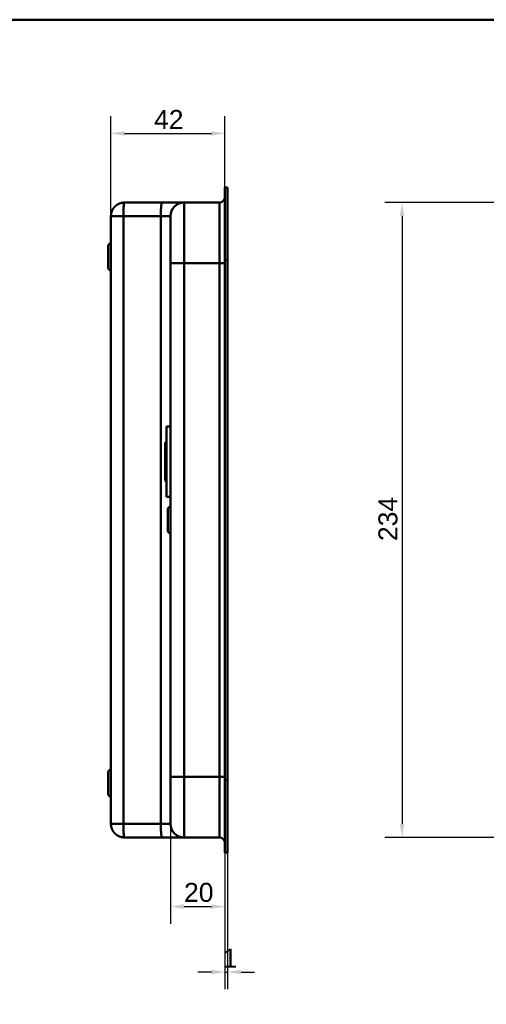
# Model space of a CAD drawing. Header units: millimetres. Extents: x 20 to 833, y 20 to 574.
# Tile 12 of 14: x 354 to 526, y 211 to 574. Entities that reach past the tile are written whole.
import ezdxf
from ezdxf.enums import TextEntityAlignment as Align

# ---------------------------------------------------------------- set-up
doc = ezdxf.new("R2010")
doc.units = ezdxf.units.MM
doc.header["$LTSCALE"] = 2
for name, color, linetype, lineweight in [('Bemaßungen(DIN)', 7, 'Continuous', 25), ('Sichtbare Kanten(DIN)', 7, 'Continuous', 50), ('Sichtbare tangentiale Kanten(DIN)', 7, 'Continuous', 50), ('Skizziergeometrie(DIN)', 7, 'Continuous', 50), ('Skizzierlinie(DIN)', 7, 'Continuous', 25), ('Symbole(DIN)', 7, 'Continuous', 25)]:
    doc.layers.add(name, color=color, linetype=linetype, lineweight=lineweight)
doc.styles.add('Aktuell-DIN', font='arial.ttf')
doc.styles.add('STANDARD-DIN~0', font='arial.ttf')
doc.styles.add('Textstil10', font='arial.ttf')
doc.styles.add('Textstil41', font='arial.ttf', dxfattribs={"width": 0.8})
doc.styles.add('Textstil83', font='arial.ttf', dxfattribs={"width": 0.8})
doc.dimstyles.new('CAD-LAN', dxfattribs={"dimscale": 2, "dimtxt": 3.5, "dimasz": 2.5, "dimexe": 3.175, "dimexo": 0, "dimgap": 0.8, "dimtad": 1, "dimrnd": 1e-08, "dimtxsty": 'STANDARD-DIN~0', "dimcen": 0.09, "dimdle": 10, "dimclrd": 250, "dimclre": 250, "dimclrt": 250, "dimadec": 0, "dimazin": 2, "dimtfac": 1, "dimtmove": 0, "dimatfit": 3, "dimfxl": 1, "dimtolj": 1, "dimtzin": 0, "dimlwd": 25, "dimlwe": 25, "dimarcsym": 0})

# ---------------------------------------------------------------- blocks, each defined once
blk = doc.blocks.new('Ränder Standardrahmen')
at = {"layer": 'Skizziergeometrie(DIN)', "flags": 128}
blk.add_lwpolyline([(10, 10), (10, 287), (410, 287), (410, 10), (10, 10)], dxfattribs=at)
blk = doc.blocks.new('Schriftfelder Heusser')
at = {"layer": 'Skizziergeometrie(DIN)'}
for p, q in [((101, 229.92), (101, 236.92)), ((101, 236.92), (291, 236.92)), ((111, 229.92), (111, 236.92)), ((123, 229.92), (123, 236.92)), ((232, 229.92), (232, 236.92)), ((256, 229.92), (256, 236.92)), ((291, 236.92), (291, 229.92)), ((101, 191.42), (101, 229.92)), ((101, 229.92), (291, 229.92)), ((111, 229.92), (111, 221.42)), ((123, 229.92), (123, 221.42)), ((232, 229.92), (232, 221.42)), ((256, 229.92), (256, 221.42)), ((291, 229.92), (291, 191.42)), ((101, 221.42), (291, 221.42)), ((150, 221.42), (150, 204.42)), ((198.85, 221.42), (198.85, 204.42)), ((216.35, 221.42), (216.35, 204.42)), ((238.35, 221.42), (238.35, 204.42)), ((278, 221.42), (278, 191.42)), ((278, 208.67), (291, 208.67)), ((101, 204.42), (291, 204.42)), ((142, 204.42), (142, 191.42)), ((236, 204.42), (236, 191.42)), ((278, 200.17), (291, 200.17)), ((291, 191.42), (101, 191.42))]:
    blk.add_line(p, q, dxfattribs=at)
at = {"layer": 'Skizzierlinie(DIN)'}
for p, q in [((113.5, 221.42), (113.5, 204.42)), ((118, 221.42), (118, 204.42)), ((162.35, 221.42), (162.35, 204.42)), ((166.85, 221.42), (166.85, 204.42)), ((113.5, 217.17), (150, 217.17)), ((162.35, 217.17), (278, 217.17)), ((113.5, 212.92), (150, 212.92)), ((162.35, 212.92), (278, 212.92)), ((113.5, 208.67), (150, 208.67)), ((162.35, 208.67), (278, 208.67))]:
    blk.add_line(p, q, dxfattribs=at)
for centre in [(115.75, 219.25), (164.6, 219.25), (115.75, 215.04), (164.6, 215.04), (115.75, 210.79), (164.6, 210.79), (115.75, 206.54), (164.6, 206.54)]:
    blk.add_circle(centre, 1.75, dxfattribs=at)
at = {"layer": 'Symbole(DIN)', "color": 7, "insert": (293.33, 191.7), "char_height": 1.5, "width": 182.3003, "attachment_point": 1, "rotation": 90, "line_spacing_factor": 0.944221, "style": 'Aktuell-DIN'}
blk.add_mtext('\\fArial|b0|i0;\\H1.5000;Die Schlossfabrik Heusser AG ist Eigentümerin dieses Dokumentes und behält sich alle Rechte an diesem und dem dargestellten Gegenstand vor. Der Empfänger anerkennt diese Rechte\\Pund wird das Dokument nicht ohne schriftliche Ermächtigung der Eigentümerin Dritten zugänglich machen oder zu anderen Zwecken verwenden, zu dem es ihm übergeben worden ist.\\P ', dxfattribs=at)
at = {"layer": 'Symbole(DIN)', "color": 179, "true_color": 0x262659, "style": 'Aktuell-DIN'}
for s, insert, char_height, attachment_point in [('Pos.', (106, 227), 2.489, 2), ('Menge', (117, 227), 2.489, 2), ('Benennung', (125.81, 225.38), 2.489, 4), ('B-Nummer', (234.74, 225.62), 2.489, 4), ('Material', (265.02, 225.62), 2.489, 5), ('\\fArial|b0|i0;a', (115.81, 219.53), 2, 5), ('\\fArial|b0|i0;e', (164.54, 219.53), 2, 5), ('\\fArial|b0|i0;Gezeichnet', (200.05, 219.23), 2, 4), ('\\fArial|b0|i0;b', (115.75, 215), 2, 5), ('\\fArial|b0|i0;f', (164.55, 215.06), 2, 5), ('\\fArial|b0|i0;Freigegeben', (199.92, 216), 2, 1), ('\\fArial|b0|i0;c', (115.75, 211.01), 2, 5), ('\\fArial|b0|i0;g', (164.63, 211.05), 2, 5), ('\\fArial|b0|i0;Projekt', (200, 211.98), 2, 1), ('\\fArial|b0|i0;d', (115.76, 206.55), 2, 5), ('\\fArial|b0|i0;h', (164.55, 206.57), 2, 5), ('\\fArial|b0|i0;CAD-Nr.', (200, 207.5), 2, 1), ('\\fArial|b0|i0;\\H2.0000;Massstab', (284.39, 206.37), 2, 5), ('\\fArial|b0|i0;\\H2.0000;Baugruppe', (143.1, 203.73), 2, 1), ('\\fArial|b0|i0;Zeichnungs-Nr.', (237, 203.5), 2, 1), ('\\fArial|b0|i0;\\H2.5000;4853 Murgenthal', (113.33, 192.46), 2.5, 7)]:
    blk.add_mtext(s, dxfattribs=dict(at, insert=insert, char_height=char_height, attachment_point=attachment_point))
at = {"layer": 'Symbole(DIN)', "color": 179, "true_color": 0x262659, "attachment_point": 5, "style": 'Aktuell-DIN'}
for s, insert, char_height, width in [('Änd.', (107.21, 213), 2.489, 12.3494), ('Änd.', (156.12, 212.76), 2.489, 12.3494), ('\\fArial|b0|i0;Änderung', (284.51, 202.33), 2, 12.1143)]:
    blk.add_mtext(s, dxfattribs=dict(at, insert=insert, char_height=char_height, width=width))
at = {"layer": 'Symbole(DIN)', "color": 7, "insert": (143.1, 196.62), "char_height": 4.5, "width": 90.18, "attachment_point": 4, "style": 'Aktuell-DIN'}
blk.add_mtext('\\fArial|b0|i0;\\W0.90;\\H4.5000;Heusser-Muschel Serie 9  EN179', dxfattribs=at)
at = {"layer": 'Symbole(DIN)', "color": 179, "true_color": 0x262659, "style": 'Textstil10'}
blk.add_attdef('ERSTELLUNGSDATUM_001', (217.23, 218.29), '', height=2, dxfattribs=at)
at = {"layer": 'Symbole(DIN)', "color": 179, "true_color": 0x262659}
for tag, height, style, p in [('AUTOR', 2.49, 'Aktuell-DIN', (240.03, 219.26)), ('KONTROLLDATUM', 2, 'Textstil10', (217.42, 215.04)), ('KONTROLLIERT_VON', 2, 'Textstil10', (239.98, 215.05))]:
    blk.add_attdef(tag, text='', height=height, dxfattribs=dict(at, style=style)).set_placement(p, align=Align.MIDDLE_LEFT)
at = {"layer": 'Symbole(DIN)', "color": 7, "style": 'Textstil83', "width": 0.8}
blk.add_attdef('Anfänglicher_Ansichtsmaßstab_001', (281.57, 213.34), '', height=2.3, dxfattribs=at)
at = {"layer": 'Symbole(DIN)', "color": 179, "true_color": 0x262659, "style": 'Textstil10'}
blk.add_attdef('PROJEKT', text='', height=2, dxfattribs=at).set_placement((217.77, 209.72), align=Align.BOTTOM_LEFT)
at = {"layer": 'Symbole(DIN)', "color": 7, "style": 'Textstil41', "width": 0.8}
blk.add_attdef('STATUS', text='', height=5, dxfattribs=at).set_placement((284.53, 195.86), align=Align.MIDDLE_CENTER)
blk = doc.blocks.new('*D17')
at = {"layer": 'Bemaßungen(DIN)', "color": 250, "linetype": 'Continuous', "lineweight": 25, "true_color": 0x3f3f3f, "transparency": 16777216}
for p, q in [((571.33, 506.59), (489.09, 506.59)), ((495.44, 501.59), (495.44, 277.59)), ((571.33, 272.59), (489.09, 272.59))]:
    blk.add_line(p, q, dxfattribs=at)
at = {"layer": 'Bemaßungen(DIN)', "color": 250, "linetype": 'Continuous', "true_color": 0x3f3f3f, "transparency": 16777216}
for points in [[(494.61, 501.59), (496.27, 501.59), (495.44, 506.59)], [(494.61, 277.59), (496.27, 277.59), (495.44, 272.59)]]:
    blk.add_solid(points, dxfattribs=at)
at = {"layer": 'Defpoints', "color": 0, "linetype": 'Continuous', "transparency": 16777216}
for p in [(571.33, 506.59), (495.44, 272.59), (571.33, 272.59)]:
    blk.add_point(p, dxfattribs=at)
at = {"layer": 'Bemaßungen(DIN)', "color": 250, "linetype": 'Continuous', "lineweight": 25, "true_color": 0x3f3f3f, "transparency": 16777216, "insert": (486.69, 381.82), "char_height": 7, "attachment_point": 1, "rotation": 90, "style": 'STANDARD-DIN~0'}
blk.add_mtext('\\A1;234', dxfattribs=at)
blk = doc.blocks.new('*D19')
at = {"layer": 'Bemaßungen(DIN)', "color": 250, "linetype": 'Continuous', "lineweight": 25, "true_color": 0x3f3f3f, "transparency": 16777216}
for p, q in [((388.04, 501.59), (388.04, 538.44)), ((430.07, 512.09), (430.07, 538.44)), ((393.04, 532.09), (425.07, 532.09))]:
    blk.add_line(p, q, dxfattribs=at)
at = {"layer": 'Bemaßungen(DIN)', "color": 250, "linetype": 'Continuous', "true_color": 0x3f3f3f, "transparency": 16777216}
for points in [[(393.04, 532.93), (393.04, 531.26), (388.04, 532.09)], [(425.07, 532.93), (425.07, 531.26), (430.07, 532.09)]]:
    blk.add_solid(points, dxfattribs=at)
at = {"layer": 'Defpoints', "color": 0, "linetype": 'Continuous', "transparency": 16777216}
for p in [(430.07, 532.09), (430.07, 512.09), (388.04, 501.59)]:
    blk.add_point(p, dxfattribs=at)
at = {"layer": 'Bemaßungen(DIN)', "color": 250, "linetype": 'Continuous', "lineweight": 25, "true_color": 0x3f3f3f, "transparency": 16777216, "insert": (403.93, 540.72), "char_height": 7, "attachment_point": 1, "style": 'STANDARD-DIN~0'}
blk.add_mtext('\\A1;42', dxfattribs=at)
blk = doc.blocks.new('*D20')
at = {"layer": 'Bemaßungen(DIN)', "color": 250, "linetype": 'Continuous', "lineweight": 25, "true_color": 0x3f3f3f, "transparency": 16777216}
for p, q in [((410.04, 277.59), (410.04, 240.74)), ((430.07, 267.09), (430.07, 240.74)), ((415.04, 247.09), (425.07, 247.09))]:
    blk.add_line(p, q, dxfattribs=at)
at = {"layer": 'Bemaßungen(DIN)', "color": 250, "linetype": 'Continuous', "true_color": 0x3f3f3f, "transparency": 16777216}
for points in [[(415.04, 247.93), (415.04, 246.26), (410.04, 247.09)], [(425.07, 247.93), (425.07, 246.26), (430.07, 247.09)]]:
    blk.add_solid(points, dxfattribs=at)
at = {"layer": 'Defpoints', "color": 0, "linetype": 'Continuous', "transparency": 16777216}
for p in [(410.04, 277.59), (430.07, 267.09), (430.07, 247.09)]:
    blk.add_point(p, dxfattribs=at)
at = {"layer": 'Bemaßungen(DIN)', "color": 250, "linetype": 'Continuous', "lineweight": 25, "true_color": 0x3f3f3f, "transparency": 16777216, "insert": (414.99, 255.84), "char_height": 7, "attachment_point": 1, "style": 'STANDARD-DIN~0'}
blk.add_mtext('\\A1;20', dxfattribs=at)
blk = doc.blocks.new('*D21')
at = {"layer": 'Bemaßungen(DIN)', "color": 250, "linetype": 'Continuous', "lineweight": 25, "true_color": 0x3f3f3f, "transparency": 16777216}
for p, q in [((430.07, 267.09), (430.07, 216.62)), ((431.04, 267.09), (431.04, 216.62)), ((425.07, 222.97), (420.07, 222.97)), ((430.07, 222.97), (431.04, 222.97)), ((436.04, 222.97), (441.04, 222.97))]:
    blk.add_line(p, q, dxfattribs=at)
at = {"layer": 'Bemaßungen(DIN)', "color": 250, "linetype": 'Continuous', "true_color": 0x3f3f3f, "transparency": 16777216}
for points in [[(425.07, 223.81), (425.07, 222.14), (430.07, 222.97)], [(436.04, 223.81), (436.04, 222.14), (431.04, 222.97)]]:
    blk.add_solid(points, dxfattribs=at)
at = {"layer": 'Defpoints', "color": 0, "linetype": 'Continuous', "transparency": 16777216}
for p in [(430.07, 267.09), (431.04, 267.09), (431.04, 222.97)]:
    blk.add_point(p, dxfattribs=at)
at = {"layer": 'Bemaßungen(DIN)', "color": 250, "linetype": 'Continuous', "lineweight": 25, "true_color": 0x3f3f3f, "transparency": 16777216, "insert": (429.26, 231.6), "char_height": 7, "attachment_point": 1, "style": 'STANDARD-DIN~0'}
blk.add_mtext('\\A1;1', dxfattribs=at)

msp = doc.modelspace()

# ---------------------------------------------------------------- linework, layer by layer
at = {"layer": 'Sichtbare Kanten(DIN)'}
for p, q in [((430.067, 485.31), (430.067, 512.094)), ((431.037, 512.094), (430.067, 512.094)), ((431.037, 512.094), (430.067, 512.094)), ((431.037, 512.094), (431.037, 512.094)), ((431.037, 512.094), (431.037, 485.31)), ((430.037, 485.31), (430.037, 511.094)), ((430.067, 511.094), (430.037, 511.094)), ((406.804, 506.594), (393.037, 506.594)), ((415.037, 506.594), (406.804, 506.594)), ((428.037, 506.594), (415.037, 506.594)), ((388.037, 501.594), (388.037, 277.594)), ((387.037, 490.844), (388.037, 491.844)), ((387.037, 482.344), (387.037, 490.844)), ((410.037, 484.31), (410.037, 294.879)), ((430.037, 293.879), (430.037, 485.31)), ((430.067, 293.879), (430.067, 485.31)), ((431.037, 485.31), (431.037, 293.879)), ((387.037, 482.344), (388.037, 481.344)), ((408.537, 424.094), (408.537, 398.094)), ((408.537, 424.094), (410.037, 424.094)), ((408.037, 418.094), (408.537, 418.594)), ((408.037, 418.094), (408.037, 404.094)), ((408.037, 404.094), (408.537, 403.594)), ((408.537, 398.094), (410.037, 398.094)), ((409.037, 393.844), (410.037, 394.844)), ((409.037, 385.344), (409.037, 393.844)), ((409.037, 385.344), (410.037, 384.344)), ((387.037, 296.844), (388.037, 297.844)), ((387.037, 288.344), (387.037, 296.844)), ((430.037, 268.094), (430.037, 293.879)), ((430.067, 267.094), (430.067, 293.879)), ((431.037, 293.879), (431.037, 267.094)), ((387.037, 288.344), (388.037, 287.344)), ((406.804, 272.594), (393.037, 272.594)), ((415.037, 272.594), (406.804, 272.594)), ((428.037, 272.594), (415.037, 272.594)), ((430.037, 268.094), (430.067, 268.094)), ((431.037, 267.094), (430.067, 267.094))]:
    msp.add_line(p, q, dxfattribs=at)
for points, degree in [([(428.037, 506.594), (429.142, 506.594), (430.037, 507.489), (430.037, 508.594)], 3), ([(388.037, 501.594), (388.037, 501.698), (388.043, 501.904), (388.066, 502.209), (388.127, 502.606), (388.251, 503.086), (388.42, 503.546), (388.631, 503.984), (388.882, 504.397), (389.17, 504.782), (389.494, 505.138), (389.849, 505.461), (390.235, 505.75), (390.648, 506.001), (391.086, 506.212), (391.546, 506.381), (392.025, 506.504), (392.423, 506.566), (392.728, 506.589), (392.934, 506.594), (393.037, 506.594)], 5), ([(415.037, 506.594), (412.276, 506.594), (410.037, 504.356), (410.037, 501.594)], 3), ([(393.037, 272.594), (392.934, 272.594), (392.728, 272.599), (392.423, 272.623), (392.025, 272.684), (391.546, 272.808), (391.086, 272.977), (390.648, 273.188), (390.235, 273.439), (389.849, 273.727), (389.494, 274.051), (389.17, 274.406), (388.882, 274.792), (388.631, 275.205), (388.42, 275.642), (388.251, 276.102), (388.127, 276.582), (388.066, 276.98), (388.043, 277.285), (388.037, 277.491), (388.037, 277.594)], 5), ([(415.037, 272.594), (412.276, 272.594), (410.037, 274.833), (410.037, 277.594)], 3), ([(428.037, 272.594), (429.142, 272.594), (430.037, 271.699), (430.037, 270.594)], 3)]:
    msp.add_open_spline(points, degree=degree, dxfattribs=at)
for points, knots in [([(410.037, 501.594), (410.037, 501.594), (410.037, 501.594), (410.037, 501.594), (410.037, 501.593), (410.037, 501.593), (410.037, 501.593), (410.037, 501.593), (410.037, 501.592), (410.037, 501.592), (410.037, 501.591), (410.037, 501.59), (410.037, 501.588), (410.037, 501.587), (410.037, 501.586), (410.037, 501.585), (410.037, 501.582), (410.037, 501.579), (410.037, 501.576), (410.037, 501.574), (410.037, 501.572), (410.037, 501.569), (410.037, 501.567), (410.037, 501.565), (410.037, 501.562), (410.037, 501.551), (410.037, 501.537), (410.037, 501.519), (410.037, 501.518), (410.037, 501.518), (410.037, 501.517), (410.037, 501.479), (410.037, 501.425), (410.037, 501.346), (410.037, 501.345), (410.037, 501.344), (410.037, 501.343), (410.037, 501.263), (410.037, 501.158), (410.037, 501.024), (410.037, 501.023), (410.037, 501.021), (410.037, 501.02), (410.037, 500.884), (410.037, 500.716), (410.037, 500.515), (410.037, 500.514), (410.037, 500.513), (410.037, 500.512), (410.037, 500.31), (410.037, 500.071), (410.037, 499.798), (410.037, 499.527), (410.037, 499.218), (410.037, 498.876), (410.037, 498.536), (410.037, 498.159), (410.037, 497.752), (410.037, 497.346), (410.037, 496.906), (410.037, 496.44), (410.037, 495.977), (410.037, 495.482), (410.037, 494.968), (410.037, 494.455), (410.037, 493.916), (410.037, 493.364), (410.037, 492.812), (410.037, 492.239), (410.037, 491.659), (410.037, 491.655), (410.037, 491.65), (410.037, 491.646), (410.037, 491.067), (410.037, 490.476), (410.037, 489.881), (410.037, 489.873), (410.037, 489.864), (410.037, 489.856), (410.037, 489.258), (410.037, 488.656), (410.037, 488.03), (410.037, 488.023), (410.037, 488.016), (410.037, 488.008), (410.037, 487.697), (410.037, 487.396), (410.037, 487.087), (410.037, 486.769), (410.037, 486.454), (410.037, 486.139), (410.037, 485.527), (410.037, 484.918), (410.037, 484.31)], [3.8795396, 3.8795396, 3.8795396, 3.8795396, 3.9500796, 3.9500796, 3.9500796, 3.9729083, 3.9729083, 3.9729083, 3.9957369, 3.9957369, 3.9957369, 4.0413942, 4.0413942, 4.0413942, 4.0642228, 4.0642228, 4.0642228, 4.1103649, 4.1103649, 4.1103649, 4.1334359, 4.1334359, 4.1334359, 4.1565069, 4.1565069, 4.1565069, 4.2466916, 4.2466916, 4.2466916, 4.2487909, 4.2487909, 4.2487909, 4.4301197, 4.4301197, 4.4301197, 4.4328324, 4.4328324, 4.4328324, 4.6153934, 4.6153934, 4.6153934, 4.6170091, 4.6170091, 4.6170091, 4.8015249, 4.8015249, 4.8015249, 4.802599, 4.802599, 4.802599, 4.9886467, 4.9886467, 4.9886467, 5.1742372, 5.1742372, 5.1742372, 5.3593337, 5.3593337, 5.3593337, 5.5439566, 5.5439566, 5.5439566, 5.7276859, 5.7276859, 5.7276859, 5.9107052, 5.9107052, 5.9107052, 6.0936617, 6.0936617, 6.0936617, 6.0950038, 6.0950038, 6.0950038, 6.2776503, 6.2776503, 6.2776503, 6.2802935, 6.2802935, 6.2802935, 6.4638632, 6.4638632, 6.4638632, 6.4660269, 6.4660269, 6.4660269, 6.5574768, 6.5574768, 6.5574768, 6.6515247, 6.6515247, 6.6515247, 6.8339614, 6.8339614, 6.8339614, 6.8339614]), ([(410.037, 294.879), (410.037, 294.638), (410.037, 294.397), (410.037, 294.156), (410.037, 294.009), (410.037, 293.861), (410.037, 293.714), (410.037, 293.64), (410.037, 293.566), (410.037, 293.492), (410.037, 293.419), (410.037, 293.345), (410.037, 293.271), (410.037, 293.197), (410.037, 293.124), (410.037, 293.05), (410.037, 292.738), (410.037, 292.424), (410.037, 292.105), (410.037, 291.793), (410.037, 291.491), (410.037, 291.18), (410.037, 291.173), (410.037, 291.165), (410.037, 291.158), (410.037, 290.532), (410.037, 289.93), (410.037, 289.333), (410.037, 289.324), (410.037, 289.316), (410.037, 289.307), (410.037, 288.713), (410.037, 288.121), (410.037, 287.542), (410.037, 287.538), (410.037, 287.534), (410.037, 287.53), (410.037, 286.95), (410.037, 286.377), (410.037, 285.825), (410.037, 285.272), (410.037, 284.733), (410.037, 284.221), (410.037, 283.706), (410.037, 283.211), (410.037, 282.748), (410.037, 282.283), (410.037, 281.842), (410.037, 281.436), (410.037, 281.029), (410.037, 280.653), (410.037, 280.312), (410.037, 279.97), (410.037, 279.662), (410.037, 279.39), (410.037, 279.118), (410.037, 278.879), (410.037, 278.676), (410.037, 278.675), (410.037, 278.674), (410.037, 278.673), (410.037, 278.473), (410.037, 278.305), (410.037, 278.168), (410.037, 278.167), (410.037, 278.166), (410.037, 278.165), (410.037, 278.03), (410.037, 277.926), (410.037, 277.846), (410.037, 277.845), (410.037, 277.843), (410.037, 277.842), (410.037, 277.763), (410.037, 277.709), (410.037, 277.671), (410.037, 277.671), (410.037, 277.67), (410.037, 277.67), (410.037, 277.651), (410.037, 277.637), (410.037, 277.627), (410.037, 277.616), (410.037, 277.609), (410.037, 277.604), (410.037, 277.595), (410.037, 277.594), (410.037, 277.594)], [25.7770823, 25.7770823, 25.7770823, 25.7770823, 25.849294, 25.849294, 25.849294, 25.8935657, 25.8935657, 25.8935657, 25.9157016, 25.9157016, 25.9157016, 25.9378374, 25.9378374, 25.9378374, 25.9599655, 25.9599655, 25.9599655, 26.0535869, 26.0535869, 26.0535869, 26.1450369, 26.1450369, 26.1450369, 26.1472006, 26.1472006, 26.1472006, 26.3307735, 26.3307735, 26.3307735, 26.3334135, 26.3334135, 26.3334135, 26.51606, 26.51606, 26.51606, 26.517402, 26.517402, 26.517402, 26.7003585, 26.7003585, 26.7003585, 26.8833778, 26.8833778, 26.8833778, 27.0671072, 27.0671072, 27.0671072, 27.2517301, 27.2517301, 27.2517301, 27.4368267, 27.4368267, 27.4368267, 27.6224172, 27.6224172, 27.6224172, 27.808465, 27.808465, 27.808465, 27.8095391, 27.8095391, 27.8095391, 27.994055, 27.994055, 27.994055, 27.9956707, 27.9956707, 27.9956707, 28.1782318, 28.1782318, 28.1782318, 28.1809444, 28.1809444, 28.1809444, 28.3622733, 28.3622733, 28.3622733, 28.3643726, 28.3643726, 28.3643726, 28.4545574, 28.4545574, 28.4545574, 28.5472062, 28.5472062, 28.5472062, 28.7073524, 28.7073524, 28.7073524, 28.7073524])]:
    msp.add_open_spline(points, degree=3, knots=knots, dxfattribs=at)
at = {"layer": 'Sichtbare tangentiale Kanten(DIN)'}
for p, q in [((415.037, 506.594), (415.037, 484.31)), ((428.037, 484.31), (428.037, 506.594)), ((392.612, 501.594), (406.378, 501.594)), ((392.612, 277.594), (392.612, 501.594)), ((406.378, 501.594), (406.378, 277.594)), ((415.037, 484.31), (415.037, 294.879)), ((428.037, 484.31), (415.037, 484.31)), ((428.037, 484.31), (428.037, 484.31)), ((428.037, 294.879), (428.037, 484.31)), ((430.067, 485.31), (430.037, 485.31)), ((431.037, 485.31), (430.067, 485.31)), ((415.037, 294.879), (428.037, 294.879)), ((415.037, 294.879), (415.037, 272.594)), ((428.037, 272.594), (428.037, 294.879)), ((430.067, 293.879), (430.037, 293.879)), ((431.037, 293.879), (430.067, 293.879)), ((406.378, 277.594), (392.612, 277.594))]:
    msp.add_line(p, q, dxfattribs=at)
for points, degree in [([(393.037, 506.594), (393.029, 506.594), (393.011, 506.589), (392.985, 506.566), (392.951, 506.504), (392.91, 506.381), (392.871, 506.212), (392.834, 506.001), (392.799, 505.75), (392.766, 505.461), (392.736, 505.138), (392.708, 504.782), (392.684, 504.397), (392.662, 503.984), (392.644, 503.546), (392.63, 503.086), (392.619, 502.606), (392.614, 502.209), (392.612, 501.904), (392.612, 501.698), (392.612, 501.594)], 5), ([(406.804, 506.594), (406.569, 506.594), (406.378, 504.356), (406.378, 501.594)], 3), ([(392.612, 501.594), (392.515, 501.594), (392.322, 501.594), (392.038, 501.594), (391.668, 501.594), (391.224, 501.594), (390.8, 501.594), (390.398, 501.594), (390.021, 501.594), (389.67, 501.594), (389.347, 501.594), (389.054, 501.594), (388.794, 501.594), (388.568, 501.594), (388.379, 501.594), (388.228, 501.594), (388.117, 501.594), (388.063, 501.594), (388.042, 501.594), (388.037, 501.594), (388.037, 501.594)], 5), ([(406.378, 501.594), (408.448, 501.594), (410.037, 501.594), (410.037, 501.594)], 3), ([(415.037, 484.31), (412.276, 484.31), (410.037, 484.31), (410.037, 484.31)], 3), ([(428.037, 484.31), (429.142, 484.31), (430.037, 484.31), (430.037, 484.31)], 3), ([(415.037, 294.879), (412.276, 294.879), (410.037, 294.879), (410.037, 294.879)], 3), ([(428.037, 294.879), (429.142, 294.879), (430.037, 294.879), (430.037, 294.879)], 3), ([(388.037, 277.594), (388.037, 277.594), (388.042, 277.594), (388.063, 277.594), (388.117, 277.594), (388.228, 277.594), (388.379, 277.594), (388.568, 277.594), (388.794, 277.594), (389.054, 277.594), (389.347, 277.594), (389.67, 277.594), (390.021, 277.594), (390.398, 277.594), (390.8, 277.594), (391.224, 277.594), (391.668, 277.594), (392.038, 277.594), (392.322, 277.594), (392.515, 277.594), (392.612, 277.594)], 5), ([(392.612, 277.594), (392.612, 277.491), (392.612, 277.285), (392.614, 276.98), (392.619, 276.582), (392.63, 276.102), (392.644, 275.642), (392.662, 275.205), (392.684, 274.792), (392.708, 274.406), (392.736, 274.051), (392.766, 273.727), (392.799, 273.439), (392.834, 273.188), (392.871, 272.977), (392.91, 272.808), (392.951, 272.684), (392.985, 272.623), (393.011, 272.599), (393.029, 272.594), (393.037, 272.594)], 5), ([(406.804, 272.594), (406.569, 272.594), (406.378, 274.833), (406.378, 277.594)], 3), ([(410.037, 277.594), (410.037, 277.594), (408.448, 277.594), (406.378, 277.594)], 3)]:
    msp.add_open_spline(points, degree=degree, dxfattribs=at)

# ---------------------------------------------------------------- block references
at = {"xscale": 2, "yscale": 2, "zscale": 2}
msp.add_blockref('Ränder Standardrahmen', (0, 0), dxfattribs=at)
msp.add_blockref('Schriftfelder Heusser', (238, -362.833), dxfattribs=at).add_auto_attribs({'ERSTELLUNGSDATUM_001': '05.12.2020', 'Anfänglicher_Ansichtsmaßstab_001': '1 : 2'})

# ---------------------------------------------------------------- dimensions: what is measured, and where the dimension line sits
at = {"layer": 'Bemaßungen(DIN)', "color": 250, "linetype": 'Continuous', "lineweight": 25, "true_color": 0x3f3f3f}
for base, p1, p2, angle, override, picture, middle in [((430.067, 532.094), (388.037, 501.594), (430.067, 512.094), 180, {"dimgap": 0.8, "dimdec": 0, "dimtol": 0, "dimlim": 0, "dimtp": 0, "dimtm": 0, "dimtdec": 2, "dimtofl": 0, "dimatfit": 1}, '*D19', (409.052, 532.094)), ((495.441, 272.594), (571.327, 506.594), (571.327, 272.594), 90, {"dimgap": 0.8, "dimdec": 2, "dimtol": 0, "dimlim": 0, "dimtp": 0, "dimtm": 0, "dimtdec": 2, "dimtofl": 0, "dimatfit": 1}, '*D17', (495.441, 389.594)), ((430.067, 247.094), (410.037, 277.594), (430.067, 267.094), 180, {"dimgap": 0.8, "dimdec": 0, "dimtol": 0, "dimlim": 0, "dimtp": 0, "dimtm": 0, "dimtdec": 2, "dimtofl": 0, "dimatfit": 1}, '*D20', (420.052, 247.094)), ((431.037, 222.973), (430.067, 267.094), (431.037, 267.094), 180, {"dimgap": 0.8, "dimdec": 0, "dimtol": 0, "dimlim": 0, "dimtp": 0, "dimtm": 0, "dimtdec": 2, "dimtofl": 1, "dimatfit": 1}, '*D21', (430.552, 222.973))]:
    dim = msp.add_linear_dim(base=base, p1=p1, p2=p2, angle=angle, dimstyle='CAD-LAN', override=override, dxfattribs=at)
    dim.commit()
    dim.dimension.update_dxf_attribs({"geometry": picture, "text_midpoint": middle, "dimtype": 160})

doc.saveas('drawing.dxf')
